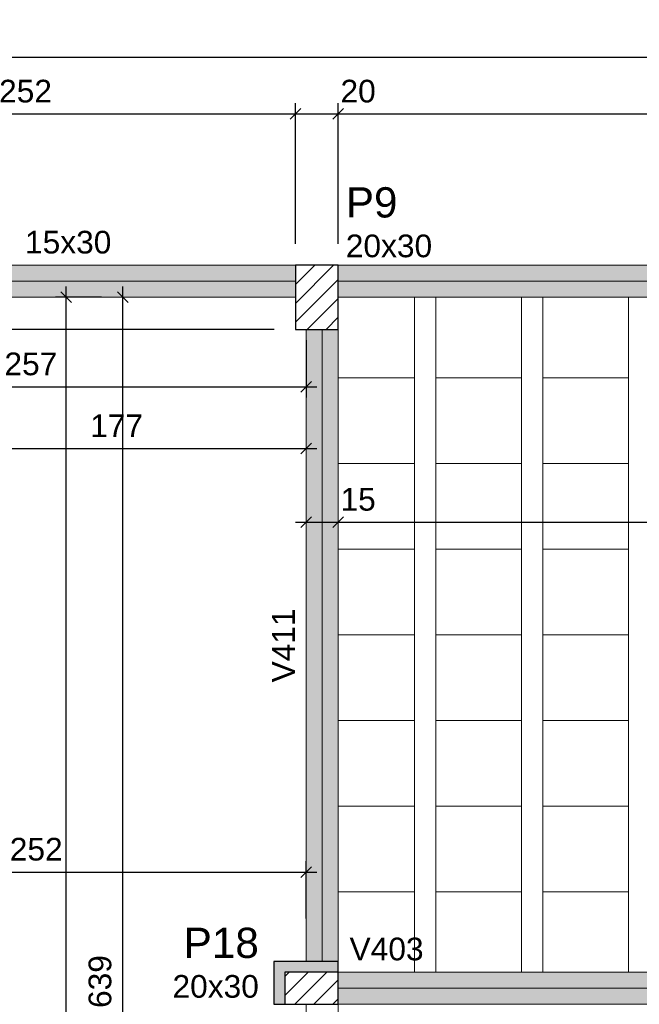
# Model space of a CAD drawing. Header units: millimetres. Extents: x 0 to 119, y 0 to 84.
# Tile 15 of 19: x 72.3 to 78.09, y 63.21 to 72.4. Entities that reach past the tile are written whole.
import ezdxf

# ---------------------------------------------------------------- set-up
doc = ezdxf.new("R2010")
doc.units = ezdxf.units.MM
doc.header["$MEASUREMENT"] = 0
doc.linetypes.add('NULL', pattern=[0])
doc.layers.get('0').update_dxf_attribs({"lineweight": 18})
for name, color, linetype, lineweight in [('FO-Cotas', 5, 'Continuous', 5), ('FO-Eixos', 5, 'Continuous', 5), ('FO-Hachura pilar que morre', 106, 'Continuous', 5), ('FO-Hachura pilar que passa', 19, 'Continuous', 5), ('FO-Hachura viga', 43, 'Continuous', 5), ('FO-Hachuras das lajes', 1, 'Continuous', 20), ('FO-Pilares', 4, 'Continuous', 30), ('FO-Textos das vigas', 7, 'Continuous', 5), ('FO-Textos dos pilares', 7, 'Continuous', 5), ('FO-Vigas', 1, 'Continuous', 20)]:
    doc.layers.add(name, color=color, linetype=linetype, lineweight=lineweight)
doc.styles.add('Arial', font='txt')
doc.dimstyles.new('UM_50.000000', dxfattribs={"dimtxt": 0.18, "dimasz": 0.1, "dimexe": 0.1, "dimexo": 0.2, "dimgap": 0, "dimtad": 1, "dimtih": 1, "dimtoh": 1, "dimdec": 1, "dimlfac": 50, "dimzin": 0, "dimdsep": 46, "dimtxsty": 'Standard', "dimcen": 0.09, "dimdle": 0.1, "dimadec": 1, "dimazin": 2, "dimtfac": 1, "dimtdec": 4, "dimtofl": 0, "dimtmove": 0, "dimatfit": 3, "dimfxl": 1, "dimtolj": 1, "dimarcsym": 0})

# ---------------------------------------------------------------- blocks, each defined once
blk = doc.blocks.new('_Oblique')
at = {"color": 0, "linetype": 'ByBlock', "lineweight": -2}
blk.add_line((-0.5, -0.5), (0.5, 0.5), dxfattribs=at)
blk = doc.blocks.new('*D19')
at = {"layer": 'Defpoints', "color": 0}
for p in [(74.8782, 71.5204), (69.8382, 70.1084), (74.8782, 70.1084)]:
    blk.add_point(p, dxfattribs=at)
at = {"layer": 'FO-Cotas', "color": 0, "lineweight": -2}
for p, q in [((69.8382, 70.3084), (69.8382, 71.6204)), ((74.8782, 70.3084), (74.8782, 71.6204)), ((69.7382, 71.5204), (74.9782, 71.5204))]:
    blk.add_line(p, q, dxfattribs=at)
at = {"layer": 'FO-Cotas', "color": 0, "lineweight": -2, "xscale": 0.1, "yscale": 0.1, "zscale": 0.1, "rotation": 180}
blk.add_blockref('_Oblique', (69.8382, 71.5204), dxfattribs=at)
at = {"layer": 'FO-Cotas', "color": 0, "lineweight": -2, "xscale": 0.1, "yscale": 0.1, "zscale": 0.1}
blk.add_blockref('_Oblique', (74.8782, 71.5204), dxfattribs=at)
at = {"layer": 'FO-Cotas', "color": 7, "insert": (72.3582, 71.7322), "char_height": 0.2118, "attachment_point": 5, "rotation": 0.00573, "style": 'Arial'}
blk.add_mtext('\\A1;252', dxfattribs=at)
blk = doc.blocks.new('*D20')
at = {"layer": 'Defpoints', "color": 0}
for p in [(75.2782, 71.5204), (74.8782, 70.1084), (75.2782, 70.1084)]:
    blk.add_point(p, dxfattribs=at)
at = {"layer": 'FO-Cotas', "color": 0, "lineweight": -2}
for p, q in [((74.8782, 70.3084), (74.8782, 71.6204)), ((75.2782, 70.3084), (75.2782, 71.6204)), ((74.7782, 71.5204), (75.3782, 71.5204))]:
    blk.add_line(p, q, dxfattribs=at)
at = {"layer": 'FO-Cotas', "color": 0, "lineweight": -2, "xscale": 0.1, "yscale": 0.1, "zscale": 0.1, "rotation": 180}
blk.add_blockref('_Oblique', (74.8782, 71.5204), dxfattribs=at)
at = {"layer": 'FO-Cotas', "color": 0, "lineweight": -2, "xscale": 0.1, "yscale": 0.1, "zscale": 0.1}
blk.add_blockref('_Oblique', (75.2782, 71.5204), dxfattribs=at)
at = {"layer": 'FO-Cotas', "color": 7, "insert": (75.4635, 71.7322), "char_height": 0.2118, "attachment_point": 5, "rotation": 0.00573, "style": 'Arial'}
blk.add_mtext('\\A1;20', dxfattribs=at)
blk = doc.blocks.new('*D21')
at = {"layer": 'Defpoints', "color": 0}
for p in [(84.5988, 71.5204), (75.2782, 70.1084), (84.5988, 70.1084)]:
    blk.add_point(p, dxfattribs=at)
at = {"layer": 'FO-Cotas', "color": 0, "lineweight": -2}
for p, q in [((75.2782, 70.3084), (75.2782, 71.6204)), ((84.5988, 70.3084), (84.5988, 71.6204)), ((75.1782, 71.5204), (84.6988, 71.5204))]:
    blk.add_line(p, q, dxfattribs=at)
at = {"layer": 'FO-Cotas', "color": 0, "lineweight": -2, "xscale": 0.1, "yscale": 0.1, "zscale": 0.1, "rotation": 180}
blk.add_blockref('_Oblique', (75.2782, 71.5204), dxfattribs=at)
at = {"layer": 'FO-Cotas', "color": 0, "lineweight": -2, "xscale": 0.1, "yscale": 0.1, "zscale": 0.1}
blk.add_blockref('_Oblique', (84.5988, 71.5204), dxfattribs=at)
at = {"layer": 'FO-Cotas', "color": 7, "insert": (79.9385, 71.7322), "char_height": 0.2118, "attachment_point": 5, "rotation": 0.00573, "style": 'Arial'}
blk.add_mtext('\\A1;466', dxfattribs=at)
blk = doc.blocks.new('*D24')
at = {"layer": 'Defpoints', "color": 0}
for p in [(85.1988, 72.0499), (85.1988, 70.1084), (28.3416, 63.8056)]:
    blk.add_point(p, dxfattribs=at)
at = {"layer": 'FO-Cotas', "color": 0, "lineweight": -2}
for p, q in [((28.3416, 64.0056), (28.3416, 72.1499)), ((85.1988, 70.3084), (85.1988, 72.1499)), ((28.2416, 72.0499), (85.2988, 72.0499))]:
    blk.add_line(p, q, dxfattribs=at)
at = {"layer": 'FO-Cotas', "color": 0, "lineweight": -2, "xscale": 0.1, "yscale": 0.1, "zscale": 0.1, "rotation": 180}
blk.add_blockref('_Oblique', (28.3416, 72.0499), dxfattribs=at)
at = {"layer": 'FO-Cotas', "color": 0, "lineweight": -2, "xscale": 0.1, "yscale": 0.1, "zscale": 0.1}
blk.add_blockref('_Oblique', (85.1988, 72.0499), dxfattribs=at)
at = {"layer": 'FO-Cotas', "color": 7, "insert": (56.7702, 72.2617), "char_height": 0.2118, "attachment_point": 5, "rotation": 0.00573, "style": 'Arial'}
blk.add_mtext('\\A1;2842.9', dxfattribs=at)
blk = doc.blocks.new('*D37')
at = {"layer": 'Defpoints', "color": 0}
for p in [(71.4382, 69.8084), (74.9782, 68.3964), (74.9782, 68.3964)]:
    blk.add_point(p, dxfattribs=at)
at = {"layer": 'FO-Cotas', "color": 0, "lineweight": -2}
for p, q in [((71.4382, 69.6084), (71.4382, 68.2964)), ((71.3382, 68.3964), (75.0782, 68.3964))]:
    blk.add_line(p, q, dxfattribs=at)
at = {"layer": 'FO-Cotas', "color": 0, "lineweight": -2, "xscale": 0.1, "yscale": 0.1, "zscale": 0.1, "rotation": 180}
blk.add_blockref('_Oblique', (71.4382, 68.3964), dxfattribs=at)
at = {"layer": 'FO-Cotas', "color": 0, "lineweight": -2, "xscale": 0.1, "yscale": 0.1, "zscale": 0.1}
blk.add_blockref('_Oblique', (74.9782, 68.3964), dxfattribs=at)
at = {"layer": 'FO-Cotas', "color": 7, "insert": (73.2082, 68.6082), "char_height": 0.2118, "attachment_point": 5, "style": 'Arial'}
blk.add_mtext('\\A1;177', dxfattribs=at)
blk = doc.blocks.new('*D58')
at = {"layer": 'Defpoints', "color": 0}
for p in [(73.2664, 69.8084), (73.2664, 69.8084), (74.6784, 57.0282)]:
    blk.add_point(p, dxfattribs=at)
at = {"layer": 'FO-Cotas', "color": 0, "lineweight": -2}
for p, q in [((73.2664, 56.9282), (73.2664, 69.9084)), ((74.4784, 57.0282), (73.1664, 57.0282))]:
    blk.add_line(p, q, dxfattribs=at)
at = {"layer": 'FO-Cotas', "color": 0, "lineweight": -2, "xscale": 0.1, "yscale": 0.1, "zscale": 0.1}
for p, rotation in [((73.2664, 69.8084), 90), ((73.2664, 57.0282), 270)]:
    blk.add_blockref('_Oblique', p, dxfattribs=dict(at, rotation=rotation))
at = {"layer": 'FO-Cotas', "color": 7, "insert": (73.0546, 63.4183), "char_height": 0.2118, "attachment_point": 5, "rotation": 90, "style": 'Arial'}
blk.add_mtext('\\A1;639', dxfattribs=at)
blk = doc.blocks.new('*D62')
at = {"layer": 'Defpoints', "color": 0}
for p in [(68.1262, 69.5084), (74.8782, 69.5084), (68.1262, 63.4656)]:
    blk.add_point(p, dxfattribs=at)
at = {"layer": 'FO-Cotas', "color": 0, "lineweight": -2}
for p, q in [((68.1262, 63.3656), (68.1262, 69.6084)), ((74.6782, 69.5084), (68.0262, 69.5084))]:
    blk.add_line(p, q, dxfattribs=at)
at = {"layer": 'FO-Cotas', "color": 0, "lineweight": -2, "xscale": 0.1, "yscale": 0.1, "zscale": 0.1}
for p, rotation in [((68.1262, 69.5084), 90), ((68.1262, 63.4656), 270)]:
    blk.add_blockref('_Oblique', p, dxfattribs=dict(at, rotation=rotation))
at = {"layer": 'FO-Cotas', "color": 7, "insert": (67.9144, 66.487), "char_height": 0.2118, "attachment_point": 5, "rotation": 90, "style": 'Arial'}
blk.add_mtext('\\A1;302.1', dxfattribs=at)
blk = doc.blocks.new('*D63')
at = {"layer": 'Defpoints', "color": 0}
for p in [(68.1262, 69.6084), (69.5382, 69.6084), (74.8782, 69.5084)]:
    blk.add_point(p, dxfattribs=at)
at = {"layer": 'FO-Cotas', "color": 0, "lineweight": -2}
for p, q in [((68.1262, 69.4084), (68.1262, 69.7084)), ((69.3382, 69.6084), (68.0262, 69.6084)), ((74.6782, 69.5084), (68.0262, 69.5084))]:
    blk.add_line(p, q, dxfattribs=at)
at = {"layer": 'FO-Cotas', "color": 0, "lineweight": -2, "xscale": 0.1, "yscale": 0.1, "zscale": 0.1}
for p, rotation in [((68.1262, 69.6084), 90), ((68.1262, 69.5084), 270)]:
    blk.add_blockref('_Oblique', p, dxfattribs=dict(at, rotation=rotation))
at = {"layer": 'FO-Cotas', "color": 7, "insert": (67.8864, 69.4317), "char_height": 0.2118, "attachment_point": 5, "rotation": 90, "style": 'Arial'}
blk.add_mtext('\\A1;5', dxfattribs=at)
blk = doc.blocks.new('*D66')
at = {"layer": 'Defpoints', "color": 0}
for p in [(72.7369, 69.8084), (73.2664, 69.8084), (74.9782, 35.9154)]:
    blk.add_point(p, dxfattribs=at)
at = {"layer": 'FO-Cotas', "color": 0, "lineweight": -2}
for p, q in [((72.7369, 35.8154), (72.7369, 69.9084)), ((73.0664, 69.8084), (72.6369, 69.8084)), ((74.7782, 35.9154), (72.6369, 35.9154))]:
    blk.add_line(p, q, dxfattribs=at)
at = {"layer": 'FO-Cotas', "color": 0, "lineweight": -2, "xscale": 0.1, "yscale": 0.1, "zscale": 0.1}
for p, rotation in [((72.7369, 69.8084), 90), ((72.7369, 35.9154), 270)]:
    blk.add_blockref('_Oblique', p, dxfattribs=dict(at, rotation=rotation))
at = {"layer": 'FO-Cotas', "color": 7, "insert": (72.5251, 52.8619), "char_height": 0.2118, "attachment_point": 5, "rotation": 90, "style": 'Arial'}
blk.add_mtext('\\A1;1694.7', dxfattribs=at)
blk = doc.blocks.new('*D90')
at = {"layer": 'Defpoints', "color": 0}
for p in [(85.1988, 70.1084), (87.1403, 70.1084), (75.2782, 35.3156)]:
    blk.add_point(p, dxfattribs=at)
at = {"layer": 'FO-Cotas', "color": 0, "lineweight": -2}
for p, q in [((87.1403, 35.2156), (87.1403, 70.2084)), ((85.3988, 70.1084), (87.2403, 70.1084)), ((75.4782, 35.3156), (87.2403, 35.3156))]:
    blk.add_line(p, q, dxfattribs=at)
at = {"layer": 'FO-Cotas', "color": 0, "lineweight": -2, "xscale": 0.1, "yscale": 0.1, "zscale": 0.1}
for p, rotation in [((87.1403, 70.1084), 90), ((87.1403, 35.3156), 270)]:
    blk.add_blockref('_Oblique', p, dxfattribs=dict(at, rotation=rotation))
at = {"layer": 'FO-Cotas', "color": 7, "insert": (86.9285, 52.712), "char_height": 0.2118, "attachment_point": 5, "rotation": 90, "style": 'Arial'}
blk.add_mtext('\\A1;1739.6', dxfattribs=at)
blk = doc.blocks.new('*D99')
at = {"layer": 'Defpoints', "color": 0}
for p in [(74.9782, 67.7084), (75.2782, 67.7084), (75.2782, 67.7084)]:
    blk.add_point(p, dxfattribs=at)
at = {"layer": 'FO-Cotas', "color": 0, "lineweight": -2}
blk.add_line((74.8782, 67.7084), (75.3782, 67.7084), dxfattribs=at)
at = {"layer": 'FO-Cotas', "color": 0, "lineweight": -2, "xscale": 0.1, "yscale": 0.1, "zscale": 0.1, "rotation": 180}
blk.add_blockref('_Oblique', (74.9782, 67.7084), dxfattribs=at)
at = {"layer": 'FO-Cotas', "color": 0, "lineweight": -2, "xscale": 0.1, "yscale": 0.1, "zscale": 0.1}
blk.add_blockref('_Oblique', (75.2782, 67.7084), dxfattribs=at)
at = {"layer": 'FO-Cotas', "color": 7, "insert": (75.4635, 67.9202), "char_height": 0.2118, "attachment_point": 5, "rotation": 0.00573, "style": 'Arial'}
blk.add_mtext('\\A1;15', dxfattribs=at)
blk = doc.blocks.new('*D100')
at = {"layer": 'Defpoints', "color": 0}
for p in [(75.2782, 67.7084), (84.8988, 67.7084), (84.8988, 67.7084)]:
    blk.add_point(p, dxfattribs=at)
at = {"layer": 'FO-Cotas', "color": 0, "lineweight": -2}
blk.add_line((75.1782, 67.7084), (84.9988, 67.7084), dxfattribs=at)
at = {"layer": 'FO-Cotas', "color": 0, "lineweight": -2, "xscale": 0.1, "yscale": 0.1, "zscale": 0.1, "rotation": 180}
blk.add_blockref('_Oblique', (75.2782, 67.7084), dxfattribs=at)
at = {"layer": 'FO-Cotas', "color": 0, "lineweight": -2, "xscale": 0.1, "yscale": 0.1, "zscale": 0.1}
blk.add_blockref('_Oblique', (84.8988, 67.7084), dxfattribs=at)
at = {"layer": 'FO-Cotas', "color": 7, "insert": (80.0885, 67.9202), "char_height": 0.2118, "attachment_point": 5, "rotation": 0.00573, "style": 'Arial'}
blk.add_mtext('\\A1;481', dxfattribs=at)
blk = doc.blocks.new('*D127')
at = {"layer": 'Defpoints', "color": 0}
for p in [(69.8382, 69.6084), (74.9782, 69.6084), (74.9782, 68.973)]:
    blk.add_point(p, dxfattribs=at)
at = {"layer": 'FO-Cotas', "color": 0, "lineweight": -2}
for p, q in [((69.8382, 69.4084), (69.8382, 68.873)), ((74.9782, 69.4084), (74.9782, 68.873)), ((69.7382, 68.973), (75.0782, 68.973))]:
    blk.add_line(p, q, dxfattribs=at)
at = {"layer": 'FO-Cotas', "color": 0, "lineweight": -2, "xscale": 0.1, "yscale": 0.1, "zscale": 0.1, "rotation": 180}
blk.add_blockref('_Oblique', (69.8382, 68.973), dxfattribs=at)
at = {"layer": 'FO-Cotas', "color": 0, "lineweight": -2, "xscale": 0.1, "yscale": 0.1, "zscale": 0.1}
blk.add_blockref('_Oblique', (74.9782, 68.973), dxfattribs=at)
at = {"layer": 'FO-Cotas', "color": 7, "insert": (72.4082, 69.1848), "char_height": 0.2118, "attachment_point": 5, "rotation": 0.00573, "style": 'Arial'}
blk.add_mtext('\\A1;257', dxfattribs=at)
blk = doc.blocks.new('*D134')
at = {"layer": 'Defpoints', "color": 0}
for p in [(74.9782, 64.441), (74.9782, 63.8056), (69.9382, 63.507)]:
    blk.add_point(p, dxfattribs=at)
at = {"layer": 'FO-Cotas', "color": 0, "lineweight": -2}
for p, q in [((69.9382, 63.707), (69.9382, 64.541)), ((74.9782, 64.0056), (74.9782, 64.541)), ((69.8382, 64.441), (75.0782, 64.441))]:
    blk.add_line(p, q, dxfattribs=at)
at = {"layer": 'FO-Cotas', "color": 0, "lineweight": -2, "xscale": 0.1, "yscale": 0.1, "zscale": 0.1, "rotation": 180}
blk.add_blockref('_Oblique', (69.9382, 64.441), dxfattribs=at)
at = {"layer": 'FO-Cotas', "color": 0, "lineweight": -2, "xscale": 0.1, "yscale": 0.1, "zscale": 0.1}
blk.add_blockref('_Oblique', (74.9782, 64.441), dxfattribs=at)
at = {"layer": 'FO-Cotas', "color": 7, "insert": (72.4582, 64.6528), "char_height": 0.2118, "attachment_point": 5, "rotation": 0.00573, "style": 'Arial'}
blk.add_mtext('\\A1;252', dxfattribs=at)

msp = doc.modelspace()

# ---------------------------------------------------------------- hatches: boundary and pattern name
at = {"layer": 'FO-Hachura pilar que morre', "linetype": 'Continuous'}
msp.add_hatch(color=106, dxfattribs=at).paths.add_polyline_path([(74.778, 63.5056), (75.2778, 63.5056), (75.2778, 63.6056), (74.678, 63.6056), (74.678, 63.2058), (74.778, 63.2058), (74.778, 63.5056)])
at = {"layer": 'FO-Hachura pilar que passa', "linetype": 'Continuous'}
h = msp.add_hatch(dxfattribs=at)
h.set_pattern_fill('ANSI31', color=19, style=0)
h.paths.add_polyline_path([(75.2782, 70.1084), (75.0782, 70.1084), (74.8782, 70.1084), (74.8782, 69.8084), (74.8782, 69.5084), (75.0782, 69.5084), (75.2782, 69.5084), (75.2782, 69.8084)])
h = msp.add_hatch(dxfattribs=at)
h.set_pattern_fill('ANSI31', color=19, style=0)
h.paths.add_polyline_path([(75.2778, 63.5056), (74.778, 63.5056), (74.778, 63.2058), (75.2778, 63.2058), (75.2778, 63.5056)])
at = {"layer": 'FO-Hachura viga', "linetype": 'Continuous'}
for points in [[(74.8782, 70.1082), (74.8782, 70.1082), (69.8382, 70.1082), (69.8382, 69.8082), (74.8782, 69.8082), (74.8782, 70.1082)], [(84.5988, 70.1082), (84.5988, 70.1082), (75.2782, 70.1082), (75.2782, 69.8082), (84.5988, 69.8082), (84.5988, 70.1082)], [(75.2782, 69.5082), (75.2782, 69.5082), (74.9782, 69.5082), (74.9782, 63.6056), (75.2782, 63.6056), (75.2782, 69.5082)], [(84.5982, 63.507), (84.5982, 63.507), (75.2778, 63.507), (75.2778, 63.2068), (84.5982, 63.2068), (84.5982, 63.507)]]:
    msp.add_hatch(color=43, dxfattribs=at).paths.add_polyline_path(points)

# ---------------------------------------------------------------- linework, layer by layer
at = {"layer": 'FO-Eixos'}
for p, q in [((69.8382, 69.9584), (74.8782, 69.9584)), ((75.2782, 69.9584), (84.5988, 69.9584)), ((75.1282, 63.6056), (75.1282, 69.5084)), ((75.2778, 63.357), (84.5984, 63.357))]:
    msp.add_line(p, q, dxfattribs=at)
for points in [[(75.2786, 69.0574), (75.9886, 69.0574), (75.9886, 69.8084)], [(76.1886, 69.8084), (76.1886, 69.0574), (76.9886, 69.0574), (76.9886, 69.8084)], [(77.1886, 69.8084), (77.1886, 69.0574), (77.9886, 69.0574), (77.9886, 69.8084)], [(75.2786, 68.2574), (75.9886, 68.2574), (75.9886, 69.0574), (75.2786, 69.0574)], [(75.2776, 67.4574), (75.9886, 67.4574), (75.9886, 68.2574), (75.2786, 68.2574)], [(75.2776, 66.6574), (75.9886, 66.6574), (75.9886, 67.4574), (75.2776, 67.4574)], [(75.2776, 65.8574), (75.9886, 65.8574), (75.9886, 66.6574), (75.2776, 66.6574)], [(75.2776, 65.0574), (75.9886, 65.0574), (75.9886, 65.8574), (75.2776, 65.8574)], [(75.2776, 64.2574), (75.9886, 64.2574), (75.9886, 65.0574), (75.2776, 65.0574)], [(75.9886, 63.5074), (75.9886, 64.2574), (75.2776, 64.2574)], [(76.9886, 63.5074), (76.9886, 64.2574), (76.1886, 64.2574), (76.1886, 63.5074)], [(77.9886, 63.5074), (77.9886, 64.2574), (77.1886, 64.2574), (77.1886, 63.5074)]]:
    msp.add_lwpolyline(points, dxfattribs=at)
for points in [[(76.9886, 68.2574), (76.9886, 69.0574), (76.1886, 69.0574), (76.1886, 68.2574), (76.9886, 68.2574)], [(77.9886, 68.2574), (77.9886, 69.0574), (77.1886, 69.0574), (77.1886, 68.2574), (77.9886, 68.2574)], [(76.9886, 67.4574), (76.9886, 68.2574), (76.1886, 68.2574), (76.1886, 67.4574), (76.9886, 67.4574)], [(77.9886, 67.4574), (77.9886, 68.2574), (77.1886, 68.2574), (77.1886, 67.4574), (77.9886, 67.4574)], [(76.9886, 66.6574), (76.9886, 67.4574), (76.1886, 67.4574), (76.1886, 66.6574), (76.9886, 66.6574)], [(77.9886, 66.6574), (77.9886, 67.4574), (77.1886, 67.4574), (77.1886, 66.6574), (77.9886, 66.6574)], [(76.9886, 65.8574), (76.9886, 66.6574), (76.1886, 66.6574), (76.1886, 65.8574), (76.9886, 65.8574)], [(77.9886, 65.8574), (77.9886, 66.6574), (77.1886, 66.6574), (77.1886, 65.8574), (77.9886, 65.8574)], [(76.9886, 65.0574), (76.9886, 65.8574), (76.1886, 65.8574), (76.1886, 65.0574), (76.9886, 65.0574)], [(77.9886, 65.0574), (77.9886, 65.8574), (77.1886, 65.8574), (77.1886, 65.0574), (77.9886, 65.0574)], [(76.9886, 64.2574), (76.9886, 65.0574), (76.1886, 65.0574), (76.1886, 64.2574), (76.9886, 64.2574)], [(77.9886, 64.2574), (77.9886, 65.0574), (77.1886, 65.0574), (77.1886, 64.2574), (77.9886, 64.2574)]]:
    msp.add_lwpolyline(points, close=True, dxfattribs=at)
at = {"layer": 'FO-Hachuras das lajes'}
for p, q in [((75.9886, 69.7084), (75.9886, 69.8084)), ((76.1886, 69.7084), (76.1886, 69.8084)), ((76.9886, 69.7084), (76.9886, 69.8084)), ((77.1886, 69.7084), (77.1886, 69.8084)), ((77.9886, 69.7084), (77.9886, 69.8084)), ((75.9886, 63.6054), (75.9886, 69.7084)), ((76.1886, 63.6054), (76.1886, 69.7084)), ((76.9886, 63.6054), (76.9886, 69.7084)), ((77.1886, 63.6054), (77.1886, 69.7084)), ((77.9886, 63.6054), (77.9886, 69.7084)), ((75.9886, 63.5074), (75.9886, 63.6054)), ((76.1886, 63.5074), (76.1886, 63.6054)), ((76.9886, 63.5074), (76.9886, 63.6054)), ((77.1886, 63.5074), (77.1886, 63.6054)), ((77.9886, 63.5074), (77.9886, 63.6054))]:
    msp.add_line(p, q, dxfattribs=at)
at = {"layer": 'FO-Pilares'}
for p, q in [((74.7778, 63.5056), (74.7778, 63.2056)), ((75.2778, 63.5056), (74.7778, 63.5056))]:
    msp.add_line(p, q, dxfattribs=at)
for points in [[(75.2782, 70.1084), (75.0782, 70.1084), (74.8782, 70.1084), (74.8782, 69.8084), (74.8782, 69.5084), (75.0782, 69.5084), (75.2782, 69.5084), (75.2782, 69.8084), (75.2782, 70.1084)], [(74.678, 63.6056), (74.678, 63.2058), (75.2778, 63.2058), (75.2778, 63.6056), (74.678, 63.6056)]]:
    msp.add_lwpolyline(points, close=True, dxfattribs=at)
at = {"layer": 'FO-Vigas'}
for p, q in [((69.8382, 70.1084), (74.8782, 70.1084)), ((75.2782, 70.1084), (84.5988, 70.1084)), ((69.8382, 69.8084), (74.8782, 69.8084)), ((75.2782, 69.8084), (84.5988, 69.8084)), ((74.9782, 63.6056), (74.9782, 69.5084)), ((75.2782, 63.6056), (75.2782, 69.5084)), ((75.2778, 63.507), (84.5984, 63.507)), ((74.9782, 57.0282), (74.9782, 63.2058)), ((75.2778, 63.207), (84.5984, 63.207)), ((75.2782, 57.0282), (75.2782, 63.2058))]:
    msp.add_line(p, q, dxfattribs=at)

# ---------------------------------------------------------------- texts
at = {"layer": 'FO-Textos das vigas', "linetype": 'NULL', "char_height": 0.2118, "attachment_point": 7, "line_spacing_factor": 0.798, "style": 'Arial'}
for s, insert, width in [('15x30', (72.3536, 70.2143), 1.580273), ('V403', (75.3836, 63.6133), 1.354561)]:
    msp.add_mtext(s, dxfattribs=dict(at, insert=insert, width=width))
at = {"layer": 'FO-Textos das vigas', "linetype": 'NULL', "insert": (74.8727, 66.5574), "char_height": 0.2118, "width": 1.354561, "attachment_point": 8, "rotation": 90.00021, "line_spacing_factor": 0.798, "style": 'Arial'}
msp.add_mtext('V411', dxfattribs=at)
at = {"layer": 'FO-Textos dos pilares', "linetype": 'NULL', "line_spacing_factor": 0.798, "style": 'Arial'}
for s, insert, char_height, width, attachment_point in [('P9', (75.3486, 70.5496), 0.2824, 0.954053, 7), ('20x30', (75.3486, 70.1793), 0.2118, 1.580273, 7), ('P18', (74.5366, 63.6346), 0.2824, 1.387852, 9), ('20x30', (74.5366, 63.2643), 0.2118, 1.580273, 9)]:
    msp.add_mtext(s, dxfattribs=dict(at, insert=insert, char_height=char_height, width=width, attachment_point=attachment_point))

# ---------------------------------------------------------------- dimensions: what is measured, and where the dimension line sits
at = {"layer": 'FO-Cotas'}
for base, p1, p2, override, picture, middle in [((85.1988, 72.0499), (28.3416, 63.8056), (85.1988, 70.1084), {"dimtxt": 0.2118, "dimasz": 0.1, "dimexe": 0.1, "dimexo": 0.2, "dimtad": 1, "dimtih": 0, "dimtoh": 0, "dimdec": 1, "dimlfac": 50, "dimzin": 8, "dimtxsty": 'Arial', "dimblk": 'Oblique', "dimblk1": 'Oblique', "dimblk2": 'Oblique', "dimsah": 1, "dimdle": 0.1, "dimse1": 0, "dimse2": 0, "dimclrt": 7, "dimadec": 1, "dimazin": 3, "dimtmove": 2, "dimldrblk": 'Oblique'}, '*D24', (56.7702, 72.2617)), ((74.8782, 71.5204), (69.8382, 70.1084), (74.8782, 70.1084), {"dimtxt": 0.2118, "dimasz": 0.1, "dimexe": 0.1, "dimexo": 0.2, "dimtad": 1, "dimtih": 0, "dimtoh": 0, "dimdec": 1, "dimlfac": 50, "dimzin": 8, "dimtxsty": 'Arial', "dimblk": 'Oblique', "dimblk1": 'Oblique', "dimblk2": 'Oblique', "dimsah": 1, "dimdle": 0.1, "dimse1": 0, "dimse2": 0, "dimclrt": 7, "dimadec": 1, "dimazin": 3, "dimtmove": 2, "dimldrblk": 'Oblique'}, '*D19', (72.3582, 71.7322)), ((75.2782, 71.5204), (74.8782, 70.1084), (75.2782, 70.1084), {"dimtxt": 0.2118, "dimasz": 0.1, "dimexe": 0.1, "dimexo": 0.2, "dimtad": 1, "dimtih": 0, "dimtoh": 0, "dimdec": 1, "dimlfac": 50, "dimzin": 8, "dimtxsty": 'Arial', "dimblk": 'Oblique', "dimblk1": 'Oblique', "dimblk2": 'Oblique', "dimsah": 1, "dimdle": 0.1, "dimse1": 0, "dimse2": 0, "dimclrt": 7, "dimadec": 1, "dimazin": 3, "dimtmove": 2, "dimldrblk": 'Oblique'}, '*D20', (75.4635, 71.7322)), ((84.5988, 71.5204), (75.2782, 70.1084), (84.5988, 70.1084), {"dimtxt": 0.2118, "dimasz": 0.1, "dimexe": 0.1, "dimexo": 0.2, "dimtad": 1, "dimtih": 0, "dimtoh": 0, "dimdec": 1, "dimlfac": 50, "dimzin": 8, "dimtxsty": 'Arial', "dimblk": 'Oblique', "dimblk1": 'Oblique', "dimblk2": 'Oblique', "dimsah": 1, "dimdle": 0.1, "dimse1": 0, "dimse2": 0, "dimclrt": 7, "dimadec": 1, "dimazin": 3, "dimtmove": 2, "dimldrblk": 'Oblique'}, '*D21', (79.9385, 71.7322)), ((74.9782, 68.973), (69.8382, 69.6084), (74.9782, 69.6084), {"dimtxt": 0.2118, "dimasz": 0.1, "dimexe": 0.1, "dimexo": 0.2, "dimtad": 1, "dimtih": 0, "dimtoh": 0, "dimdec": 1, "dimlfac": 50, "dimzin": 8, "dimtxsty": 'Arial', "dimblk": 'Oblique', "dimblk1": 'Oblique', "dimblk2": 'Oblique', "dimsah": 1, "dimdle": 0.1, "dimse1": 0, "dimse2": 0, "dimclrt": 7, "dimadec": 1, "dimazin": 3, "dimtmove": 2, "dimldrblk": 'Oblique'}, '*D127', (72.4082, 69.1848)), ((75.2782, 67.7084), (74.9782, 67.7084), (75.2782, 67.7084), {"dimtxt": 0.2118, "dimasz": 0.1, "dimexe": 0.1, "dimexo": 0.2, "dimtad": 1, "dimtih": 0, "dimtoh": 0, "dimdec": 1, "dimlfac": 50, "dimzin": 8, "dimtxsty": 'Arial', "dimblk": 'Oblique', "dimblk1": 'Oblique', "dimblk2": 'Oblique', "dimsah": 1, "dimdle": 0.1, "dimse1": 1, "dimse2": 1, "dimclrt": 7, "dimadec": 1, "dimazin": 3, "dimtmove": 2, "dimldrblk": 'Oblique'}, '*D99', (75.4635, 67.9202)), ((84.8988, 67.7084), (75.2782, 67.7084), (84.8988, 67.7084), {"dimtxt": 0.2118, "dimasz": 0.1, "dimexe": 0.1, "dimexo": 0.2, "dimtad": 1, "dimtih": 0, "dimtoh": 0, "dimdec": 1, "dimlfac": 50, "dimzin": 8, "dimtxsty": 'Arial', "dimblk": 'Oblique', "dimblk1": 'Oblique', "dimblk2": 'Oblique', "dimsah": 1, "dimdle": 0.1, "dimse1": 1, "dimse2": 1, "dimclrt": 7, "dimadec": 1, "dimazin": 3, "dimtmove": 2, "dimldrblk": 'Oblique'}, '*D100', (80.0885, 67.9202)), ((74.9782, 64.441), (69.9382, 63.507), (74.9782, 63.8056), {"dimtxt": 0.2118, "dimasz": 0.1, "dimexe": 0.1, "dimexo": 0.2, "dimtad": 1, "dimtih": 0, "dimtoh": 0, "dimdec": 1, "dimlfac": 50, "dimzin": 8, "dimtxsty": 'Arial', "dimblk": 'Oblique', "dimblk1": 'Oblique', "dimblk2": 'Oblique', "dimsah": 1, "dimdle": 0.1, "dimse1": 0, "dimse2": 0, "dimclrt": 7, "dimadec": 1, "dimazin": 3, "dimtmove": 2, "dimldrblk": 'Oblique'}, '*D134', (72.4582, 64.6528))]:
    dim = msp.add_linear_dim(base=base, p1=p1, p2=p2, dimstyle='UM_50.000000', override=override, dxfattribs=at)
    dim.commit()
    dim.dimension.update_dxf_attribs({"geometry": picture, "text_midpoint": middle, "dimtype": 160, "text_rotation": 0.00573})
for base, p1, p2, override, picture, middle in [((87.1403, 70.1084), (75.2782, 35.3156), (85.1988, 70.1084), {"dimtxt": 0.2118, "dimasz": 0.1, "dimexe": 0.1, "dimexo": 0.2, "dimtad": 1, "dimtih": 0, "dimtoh": 0, "dimdec": 1, "dimlfac": 50, "dimzin": 8, "dimtxsty": 'Arial', "dimblk": 'Oblique', "dimblk1": 'Oblique', "dimblk2": 'Oblique', "dimsah": 1, "dimdle": 0.1, "dimse1": 0, "dimse2": 0, "dimclrt": 7, "dimadec": 1, "dimazin": 3, "dimtmove": 2, "dimldrblk": 'Oblique'}, '*D90', (86.9285, 52.712)), ((72.7369033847, 69.8083856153), (74.9782033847, 35.9153856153), (73.2664033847, 69.8083856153), {"dimtxt": 0.2118, "dimasz": 0.1, "dimexe": 0.1, "dimexo": 0.2, "dimtad": 1, "dimtih": 0, "dimtoh": 0, "dimdec": 1, "dimlfac": 50, "dimzin": 8, "dimtxsty": 'Arial', "dimblk": 'Oblique', "dimblk1": 'Oblique', "dimblk2": 'Oblique', "dimsah": 1, "dimdle": 0.1, "dimse1": 0, "dimse2": 0, "dimclrt": 7, "dimadec": 1, "dimazin": 3, "dimtmove": 2, "dimldrblk": 'Oblique'}, '*D66', (72.5251033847, 52.8618856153)), ((73.2664, 69.8084), (74.6784, 57.0282), (73.2664, 69.8084), {"dimtxt": 0.2118, "dimasz": 0.1, "dimexe": 0.1, "dimexo": 0.2, "dimtad": 1, "dimtih": 0, "dimtoh": 0, "dimdec": 1, "dimlfac": 50, "dimzin": 8, "dimtxsty": 'Arial', "dimblk": 'Oblique', "dimblk1": 'Oblique', "dimblk2": 'Oblique', "dimsah": 1, "dimdle": 0.1, "dimse1": 0, "dimse2": 1, "dimclrt": 7, "dimadec": 1, "dimazin": 3, "dimtmove": 2, "dimldrblk": 'Oblique'}, '*D58', (73.0546, 63.4183)), ((68.1262, 69.6084), (74.8782, 69.5084), (69.5382, 69.6084), {"dimtxt": 0.2118, "dimasz": 0.1, "dimexe": 0.1, "dimexo": 0.2, "dimtad": 1, "dimtih": 0, "dimtoh": 0, "dimdec": 1, "dimlfac": 50, "dimzin": 8, "dimtxsty": 'Arial', "dimblk": 'Oblique', "dimblk1": 'Oblique', "dimblk2": 'Oblique', "dimsah": 1, "dimdle": 0.1, "dimse1": 0, "dimse2": 0, "dimclrt": 7, "dimadec": 1, "dimazin": 3, "dimtmove": 2, "dimldrblk": 'Oblique'}, '*D63', (67.8864, 69.4317)), ((68.1262, 69.5084), (68.1262, 63.4656), (74.8782, 69.5084), {"dimtxt": 0.2118, "dimasz": 0.1, "dimexe": 0.1, "dimexo": 0.2, "dimtad": 1, "dimtih": 0, "dimtoh": 0, "dimdec": 1, "dimlfac": 50, "dimzin": 8, "dimtxsty": 'Arial', "dimblk": 'Oblique', "dimblk1": 'Oblique', "dimblk2": 'Oblique', "dimsah": 1, "dimdle": 0.1, "dimse1": 1, "dimse2": 0, "dimclrt": 7, "dimadec": 1, "dimazin": 3, "dimtmove": 2, "dimldrblk": 'Oblique'}, '*D62', (67.9144, 66.487))]:
    dim = msp.add_linear_dim(base=base, p1=p1, p2=p2, angle=90, dimstyle='UM_50.000000', override=override, dxfattribs=at)
    dim.commit()
    dim.dimension.update_dxf_attribs({"geometry": picture, "text_midpoint": middle, "dimtype": 160, "text_rotation": 90})
dim = msp.add_linear_dim(base=(74.9782, 68.3964), p1=(71.4382, 69.8084), p2=(74.9782, 68.3964), dimstyle='UM_50.000000', override={"dimtxt": 0.2118, "dimasz": 0.1, "dimexe": 0.1, "dimexo": 0.2, "dimtad": 1, "dimtih": 0, "dimtoh": 0, "dimdec": 1, "dimlfac": 50, "dimzin": 8, "dimtxsty": 'Arial', "dimblk": 'Oblique', "dimblk1": 'Oblique', "dimblk2": 'Oblique', "dimsah": 1, "dimdle": 0.1, "dimse1": 0, "dimse2": 1, "dimclrt": 7, "dimadec": 1, "dimazin": 3, "dimtmove": 2, "dimldrblk": 'Oblique'}, dxfattribs=at)
dim.commit()
dim.dimension.update_dxf_attribs({"geometry": '*D37', "text_midpoint": (73.2082, 68.6082), "dimtype": 160})

doc.saveas('drawing.dxf')
